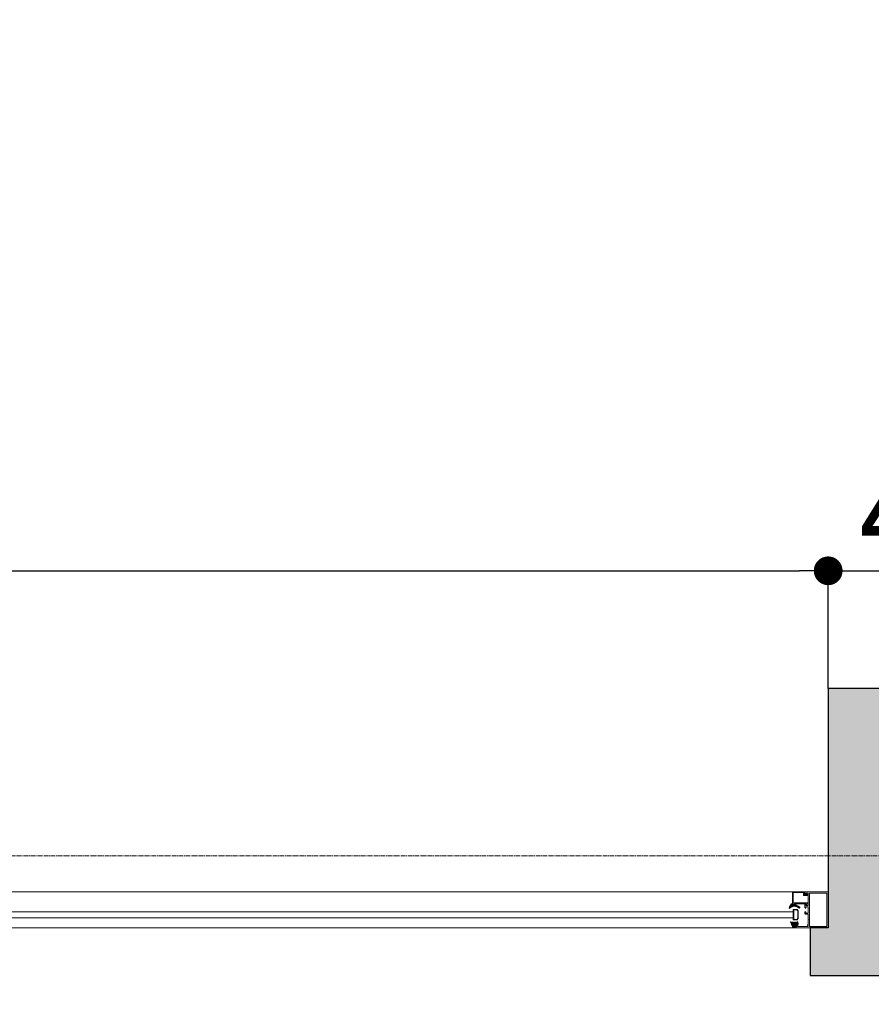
# Model space of a CAD drawing. Header units: feet. Extents: x 1537802 to 2072561, y 4461723 to 4732600.
# Tile 49 of 113: x 1846306 to 1847729, y 4637932 to 4639577. Entities that reach past the tile are written whole.
import ezdxf

# ---------------------------------------------------------------- set-up
doc = ezdxf.new("R2010")
doc.units = ezdxf.units.FT
doc.header["$MEASUREMENT"] = 0
doc.header["$PDMODE"] = 98
doc.header["$PDSIZE"] = 0.3
doc.linetypes.add('CENTER2', pattern=[1.125, 0.75, -0.125, 0.125, -0.125])
doc.layers.add('CAM', color=154, linetype='Continuous')
doc.layers.add('ZOMEBI', color=20, linetype='Continuous')
doc.layers.add('gor', color=251, linetype='Continuous', lineweight=5)
doc.dimstyles.new('ZO M100 Ark', dxfattribs={"dimscale": 8, "dimtxt": 8, "dimasz": 3, "dimexe": 0.5, "dimexo": 0, "dimgap": 2, "dimtad": 1, "dimtoh": 1, "dimdec": 0, "dimlfac": 10, "dimzin": 9, "dimtxsty": 'Standard', "dimblk": 'OBLIQUE', "dimcen": 2.5085, "dimdle": 0.5, "dimclrd": 20, "dimclre": 20, "dimclrt": 20, "dimadec": 0, "dimazin": 0, "dimtfac": 1, "dimtdec": 0, "dimtofl": 0, "dimtmove": 0, "dimatfit": 3, "dimfxl": 1, "dimarcsym": 0})

# ---------------------------------------------------------------- blocks, each defined once
blk = doc.blocks.new('_Dot')
at = {"color": 0, "linetype": 'ByBlock', "lineweight": -2}
blk.add_line((-0.5, 0), (-1, 0), dxfattribs=at)
at = {"color": 0, "linetype": 'ByBlock', "lineweight": 40, "const_width": 0.5}
blk.add_lwpolyline([(-0.25, 0, 1), (0.25, 0, 1)], format="xyb", close=True, dxfattribs=at)
blk = doc.blocks.new('*D5669')
at = {"layer": 'Defpoints', "color": 0, "lineweight": 30, "transparency": 16777216}
for p in [(1847656.9, 4638656.2), (1843356.9, 4638459.8), (1847656.9, 4638459.8)]:
    blk.add_point(p, dxfattribs=at)
at = {"layer": 'ZOMEBI', "color": 5, "lineweight": -2, "transparency": 16777216}
for p, q in [((1843356.9, 4638459.8), (1843356.9, 4638676.2)), ((1847656.9, 4638459.8), (1847656.9, 4638676.2)), ((1843404.9, 4638656.2), (1847608.9, 4638656.2))]:
    blk.add_line(p, q, dxfattribs=at)
at = {"layer": 'ZOMEBI', "color": 5, "lineweight": -2, "transparency": 16777216, "xscale": 48, "yscale": 48, "zscale": 48, "rotation": 180}
blk.add_blockref('_Dot', (1843356.9, 4638656.2), dxfattribs=at)
at = {"layer": 'ZOMEBI', "color": 5, "lineweight": -2, "transparency": 16777216, "xscale": 48, "yscale": 48, "zscale": 48}
blk.add_blockref('_Dot', (1847656.9, 4638656.2), dxfattribs=at)
at = {"layer": 'ZOMEBI', "color": 5, "lineweight": 5, "transparency": 16777216, "insert": (1845506.9, 4638757.4), "char_height": 160, "attachment_point": 5}
blk.add_mtext('4300', dxfattribs=at)
blk = doc.blocks.new('*D5670')
at = {"layer": 'Defpoints', "color": 0, "lineweight": 30, "transparency": 16777216}
for p in [(1848116.9, 4638656.2), (1847656.9, 4638459.8), (1848116.9, 4638459.8)]:
    blk.add_point(p, dxfattribs=at)
at = {"layer": 'ZOMEBI', "color": 5, "lineweight": -2, "transparency": 16777216}
for p, q in [((1847656.9, 4638459.8), (1847656.9, 4638676.2)), ((1848116.9, 4638459.8), (1848116.9, 4638676.2)), ((1847704.9, 4638656.2), (1848068.9, 4638656.2))]:
    blk.add_line(p, q, dxfattribs=at)
at = {"layer": 'ZOMEBI', "color": 5, "lineweight": -2, "transparency": 16777216, "xscale": 48, "yscale": 48, "zscale": 48, "rotation": 180}
blk.add_blockref('_Dot', (1847656.9, 4638656.2), dxfattribs=at)
at = {"layer": 'ZOMEBI', "color": 5, "lineweight": -2, "transparency": 16777216, "xscale": 48, "yscale": 48, "zscale": 48}
blk.add_blockref('_Dot', (1848116.9, 4638656.2), dxfattribs=at)
at = {"layer": 'ZOMEBI', "color": 5, "lineweight": 5, "transparency": 16777216, "insert": (1847886.9, 4638757.4), "char_height": 160, "attachment_point": 5}
blk.add_mtext('460', dxfattribs=at)

msp = doc.modelspace()

# ---------------------------------------------------------------- hatches: boundary and pattern name
at = {"lineweight": 0}
h = msp.add_hatch(dxfattribs=at)
h.set_pattern_fill('AR-CONC', color=256, scale=30)
h.set_pattern_definition([(50, (1722928.16, 4665858.79), (215.17805, -18.82564), [22.5, -247.5]), (355, (1722928.16, 4665858.79), (-41.6254, 225.65764), [18, -198]), (100.45144, (1722946.1, 4665857.22), (173.55265, 206.832), [19.12206, -210.34263]), (46.1842, (1722928.16, 4665918.8), (320.1724, -49.6558), [33.75, -371.25]), (96.63564, (1722954.84, 4665914.65), (280.3986, 292.2356), [28.6831, -315.5141]), (351.18416, (1722928.16, 4665918.8), (280.3986, 292.2356), [27, -297]), (21, (1722958.16, 4665903.79), (179.07212, -120.78567), [22.5, -247.5]), (326, (1722958.16, 4665903.79), (72.9946, 217.545), [18, -198]), (71.45144, (1722973.08, 4665893.72), (252.0667, 96.75935), [19.12206, -210.34263]), (37.5, (1722928.16, 4665858.79), (3.647957, 99.868156), [0, -195.6, 0, -201, 0, -198.75]), (7.5, (1722928.16, 4665858.79), (78.92086, 118.323514), [0, -114.6, 0, -191.1, 0, -75.75]), (327.5, (1722861.26, 4665858.79), (160.14673, -6.76646), [0, -75, 0, -234, 0, -310.5]), (317.5, (1722831.26, 4665858.79), (174.95585, 30.0315), [0, -97.5, 0, -155.4, 0, -220.5])])
edge = h.paths.add_edge_path()
edge.add_line((1843572.7, 4647234.4), (1843429.6, 4647234.4))
edge.add_line((1843429.6, 4647234.4), (1843429.6, 4647124.1))
edge.add_line((1843429.6, 4647124.1), (1843339.6, 4647355.3))
edge.add_line((1843339.6, 4647355.3), (1843339.6, 4647234.4))
edge.add_line((1843339.6, 4647234.4), (1843172.7, 4647234.4))
edge.add_line((1843172.7, 4647234.4), (1843172.7, 4644409.8))
edge.add_line((1843172.7, 4644409.8), (1842286.9, 4644409.8))
edge.add_arc((1842286.9, 4644309.8), 100, 90, 180)
edge.add_line((1842186.9, 4644309.8), (1842186.9, 4638079.8))
edge.add_arc((1842286.9, 4638079.8), 100, 180, 270)
edge.add_line((1842286.9, 4637979.8), (1843366.9, 4637979.8))
edge.add_line((1843366.9, 4637979.8), (1843366.9, 4638059.8))
edge.add_line((1843366.9, 4638059.8), (1843356.9, 4638059.8))
edge.add_line((1843356.9, 4638059.8), (1843356.9, 4638459.8))
edge.add_line((1843356.9, 4638459.8), (1842536.9, 4638459.8))
edge.add_line((1842536.9, 4638459.8), (1842536.9, 4644059.8))
edge.add_line((1842536.9, 4644059.8), (1849460.5, 4644059.8))
edge.add_line((1849460.5, 4644059.8), (1849695.8, 4643824.5))
edge.add_line((1849695.8, 4643824.5), (1849978.7, 4644107.3))
edge.add_line((1849978.7, 4644107.3), (1849879.7, 4644206.3))
edge.add_line((1849879.7, 4644206.3), (1850933.3, 4645259.9))
edge.add_line((1850933.3, 4645259.9), (1851095.9, 4645097.3))
edge.add_line((1851095.9, 4645097.3), (1851166.6, 4645168))
edge.add_line((1851166.6, 4645168), (1851004, 4645330.6))
edge.add_line((1851004, 4645330.6), (1851159.6, 4645486.2))
edge.add_line((1851159.6, 4645486.2), (1850982.8, 4645663))
edge.add_line((1850982.8, 4645663), (1849568.6, 4644248.7))
edge.add_line((1849568.6, 4644248.7), (1849334.9, 4644482.4))
edge.add_line((1849334.9, 4644482.4), (1849334.9, 4646575.1))
edge.add_line((1849334.9, 4646575.1), (1851894.9, 4646575.1))
edge.add_line((1851894.9, 4646575.1), (1851583.8, 4646264))
edge.add_line((1851583.8, 4646264), (1851760.6, 4646087.2))
edge.add_line((1851760.6, 4646087.2), (1851993.9, 4646320.6))
edge.add_line((1851993.9, 4646320.6), (1852842.5, 4645472))
edge.add_line((1852842.5, 4645472), (1851852.5, 4644482.1))
edge.add_line((1851852.5, 4644482.1), (1851824.2, 4644510.4))
edge.add_line((1851824.2, 4644510.4), (1851753.5, 4644439.7))
edge.add_line((1851753.5, 4644439.7), (1851852.5, 4644340.7))
edge.add_line((1851852.5, 4644340.7), (1852913.2, 4645401.3))
edge.add_line((1852913.2, 4645401.3), (1855699.2, 4642615.3))
edge.add_line((1855699.2, 4642615.3), (1854638.5, 4641554.7))
edge.add_line((1854638.5, 4641554.7), (1854709.2, 4641484))
edge.add_line((1854709.2, 4641484), (1855769.9, 4642544.6))
edge.add_line((1855769.9, 4642544.6), (1856236.6, 4642077.9))
edge.add_line((1856236.6, 4642077.9), (1856519.4, 4642360.8))
edge.add_line((1856519.4, 4642360.8), (1857375, 4643216.4))
edge.add_line((1857375, 4643216.4), (1858207.4, 4643216.4))
edge.add_line((1858207.4, 4643216.4), (1858207.4, 4641264.8))
edge.add_line((1858207.4, 4641264.8), (1857615.4, 4641264.8))
edge.add_line((1857615.4, 4641264.8), (1857059.6, 4641820.6))
edge.add_line((1857059.6, 4641820.6), (1856776.8, 4641537.8))
edge.add_line((1856776.8, 4641537.8), (1857802.1, 4640512.5))
edge.add_line((1857802.1, 4640512.5), (1857448.5, 4640158.9))
edge.add_line((1857448.5, 4640158.9), (1857547.5, 4640059.9))
edge.add_line((1857547.5, 4640059.9), (1857589.9, 4640017.5))
edge.add_line((1857589.9, 4640017.5), (1857731.3, 4639876.1))
edge.add_line((1857731.3, 4639876.1), (1858407.4, 4640553))
edge.add_line((1858407.4, 4640553), (1858407.4, 4643607.7))
edge.add_line((1858407.4, 4643607.7), (1858207.4, 4643607.7))
edge.add_line((1858207.4, 4643607.7), (1858207.4, 4643366.4))
edge.add_line((1858207.4, 4643366.4), (1857312.9, 4643366.4))
edge.add_line((1857312.9, 4643366.4), (1856413.4, 4642466.8))
edge.add_line((1856413.4, 4642466.8), (1855746, 4643134.2))
edge.add_line((1855746, 4643134.2), (1857069.5, 4644457.7))
edge.add_line((1857069.5, 4644457.7), (1858207.4, 4644457.7))
edge.add_line((1858207.4, 4644457.7), (1858207.4, 4644407.7))
edge.add_line((1858207.4, 4644407.7), (1858407.4, 4644407.7))
edge.add_line((1858407.4, 4644407.7), (1858407.4, 4644807.7))
edge.add_line((1858407.4, 4644807.7), (1858207.4, 4644807.7))
edge.add_line((1858207.4, 4644807.7), (1858207.4, 4644587.7))
edge.add_line((1858207.4, 4644587.7), (1856991.1, 4644587.7))
edge.add_line((1856991.1, 4644587.7), (1855641.8, 4643238.4))
edge.add_line((1855641.8, 4643238.4), (1852702.5, 4646177.7))
edge.add_line((1852702.5, 4646177.7), (1853262.5, 4646177.7))
edge.add_line((1853262.5, 4646177.7), (1853262.5, 4646337.7))
edge.add_line((1853262.5, 4646337.7), (1854957.4, 4646337.7))
edge.add_line((1854957.4, 4646337.7), (1854957.4, 4646737.7))
edge.add_line((1854957.4, 4646737.7), (1849334.9, 4646737.7))
edge.add_line((1849334.9, 4646737.7), (1849334.9, 4647234.4))
edge.add_line((1849334.9, 4647234.4), (1849191.8, 4647234.4))
edge.add_line((1849191.8, 4647234.4), (1849191.8, 4647124.1))
edge.add_line((1849191.8, 4647124.1), (1849101.8, 4647355.3))
edge.add_line((1849101.8, 4647355.3), (1849101.8, 4647234.4))
edge.add_line((1849101.8, 4647234.4), (1848934.9, 4647234.4))
edge.add_line((1848934.9, 4647234.4), (1848934.9, 4644409.8))
edge.add_line((1848934.9, 4644409.8), (1843572.7, 4644409.8))
edge.add_line((1843572.7, 4644409.8), (1843572.7, 4647234.4))
h.paths.add_polyline_path([(1858407.4, 4645607.7), (1858407.4, 4646737.7), (1856887.4, 4646737.7), (1856887.4, 4646337.7), (1858007.4, 4646337.7), (1858007.4, 4646137.7), (1858207.4, 4646137.7), (1858207.4, 4645607.7)], flags=17)
h.paths.add_polyline_path([(1852296.9, 4637959.8), (1852296.9, 4638459.8), (1852836.9, 4638459.8), (1853190.5, 4638106.3), (1852933.6, 4637849.4), (1852922.2, 4637860.8), (1852809, 4637747.7), (1852596.9, 4637959.8)])
h.paths.add_polyline_path([(1853231.4, 4640288.9), (1853556.7, 4640614.2), (1853768.8, 4640402.1), (1853443.5, 4640076.8)], flags=17)
h.paths.add_polyline_path([(1847656.9, 4638459.8), (1847656.9, 4638059.8), (1847626.9, 4638059.8), (1847626.9, 4637979.8), (1848116.9, 4637979.8), (1848116.9, 4638459.8)], flags=17)
edge = h.paths.add_edge_path()
edge.add_line((1855532.2, 4638242.6), (1855793.9, 4637981))
edge.add_arc((1856002.5, 4638274.5), 360, 234.5931, 395.4069)
edge.add_line((1856295.9, 4638483.1), (1856034.3, 4638744.7))
edge.add_line((1856034.3, 4638744.7), (1855532.2, 4638242.6))
edge = h.paths.add_edge_path()
edge.add_line((1861544.2, 4648041.9), (1859684.4, 4648041.9))
edge.add_line((1859684.4, 4648041.9), (1859684.4, 4640891.9))
edge.add_line((1859684.4, 4640891.9), (1859484.2, 4640828.5))
edge.add_arc((1860008.6, 4640924.4), 533.1, 190.365, 267.3798)
edge.add_line((1859984.2, 4640391.9), (1860084.2, 4640391.9))
edge.add_line((1860084.2, 4640391.9), (1860084.2, 4640941.9))
edge.add_line((1860084.2, 4640941.9), (1859984.2, 4640941.9))
edge.add_line((1859984.2, 4640941.9), (1859984.2, 4643341.9))
edge.add_line((1859984.2, 4643341.9), (1862564.2, 4643341.9))
edge.add_line((1862564.2, 4643341.9), (1862564.2, 4643441.9))
edge.add_line((1862564.2, 4643441.9), (1859984.2, 4643441.9))
edge.add_line((1859984.2, 4643441.9), (1859984.2, 4645371.9))
edge.add_line((1859984.2, 4645371.9), (1863274.2, 4645371.9))
edge.add_line((1863274.2, 4645371.9), (1863274.2, 4645471.9))
edge.add_line((1863274.2, 4645471.9), (1859984.2, 4645471.9))
edge.add_line((1859984.2, 4645471.9), (1859984.2, 4647571.9))
edge.add_line((1859984.2, 4647571.9), (1860144.2, 4647571.9))
edge.add_line((1860144.2, 4647571.9), (1860144.2, 4647741.9))
edge.add_line((1860144.2, 4647741.9), (1861544.2, 4647741.9))
edge.add_line((1861544.2, 4647741.9), (1861544.2, 4648041.9))
h.paths.add_polyline_path([(1862044.2, 4648041.9), (1862044.2, 4647741.9), (1864084.2, 4647741.9), (1864084.2, 4647541.9), (1864194.2, 4647541.9), (1864194.2, 4645471.9), (1864074.2, 4645471.9), (1864074.2, 4645371.9), (1864194.2, 4645371.9), (1864194.2, 4640891.9), (1864084.2, 4640891.9), (1864084.2, 4640391.9), (1864644.2, 4640391.9), (1864644.2, 4640891.9), (1864534.2, 4640891.9), (1864534.2, 4647531.9), (1864654.2, 4647531.9), (1864654.2, 4647741.9), (1868614.2, 4647741.9), (1868614.2, 4647541.9), (1868734.2, 4647541.9), (1868734.2, 4640891.9), (1868614.2, 4640891.9), (1868614.2, 4640391.9), (1869134.2, 4640391.9), (1869134.2, 4640891.9), (1869034.2, 4640891.9), (1869034.2, 4647521.9), (1869114.2, 4647521.9), (1869114.2, 4647741.9), (1869614.2, 4647741.9), (1869614.2, 4647891.9), (1869589.2, 4647891.9), (1869589.2, 4648041.9), (1869489.2, 4648041.9), (1869489.2, 4648571.9), (1869089.2, 4648571.9), (1869089.2, 4648041.9)])
h.paths.add_polyline_path([(1871929.2, 4648041.9), (1871929.2, 4652371.9), (1869089.2, 4652371.9), (1869089.2, 4649431.9), (1869289.2, 4649431.9), (1869289.2, 4651971.9), (1869489.2, 4651971.9), (1869489.2, 4652171.9), (1871529.2, 4652171.9), (1871529.2, 4651971.9), (1871729.2, 4651971.9), (1871729.2, 4648041.9), (1870389.2, 4648041.9), (1870389.2, 4647891.9), (1870364.2, 4647891.9), (1870364.2, 4647741.9), (1873134.2, 4647741.9), (1873134.2, 4647541.9), (1873244.2, 4647541.9), (1873244.2, 4640891.9), (1873134.2, 4640891.9), (1873134.2, 4640391.9), (1873624.2, 4640391.9), (1873624.2, 4640891.9), (1873524.2, 4640891.9), (1873524.2, 4647541.9), (1873614.2, 4647541.9), (1873614.2, 4647741.9), (1877584.2, 4647741.9), (1877584.2, 4647541.9), (1877674.2, 4647541.9), (1877674.2, 4640891.9), (1877574.2, 4640891.9), (1877574.2, 4640391.9), (1878104.2, 4640391.9), (1878104.2, 4641001.9), (1877984.2, 4641001.9), (1877984.2, 4643401.9), (1880454.2, 4643401.9), (1880454.2, 4644211.9), (1880354.2, 4644211.9), (1880354.2, 4643501.9), (1877984.2, 4643501.9), (1877984.2, 4645587.3), (1878814.2, 4645587.3), (1878814.2, 4645687.3), (1877984.2, 4645687.3), (1877984.2, 4647541.9), (1878104.2, 4647541.9), (1878104.2, 4647741.9), (1879784.2, 4647741.9), (1879784.2, 4645687.3), (1879684.2, 4645687.3), (1879684.2, 4645587.3), (1879954.2, 4645587.3), (1879954.2, 4645687.3), (1879884.2, 4645687.3), (1879884.2, 4647741.9), (1880684.2, 4647741.9), (1880684.2, 4647541.9), (1881024.2, 4647541.9), (1882162.8, 4645687.3), (1880824.2, 4645687.3), (1880824.2, 4645587.3), (1882224.2, 4645587.3), (1884984.2, 4641091.9), (1884984.2, 4640891.9), (1884044.2, 4640891.9), (1884044.2, 4640391.9), (1885744.2, 4640391.9), (1885744.2, 4640451.9), (1881084.3, 4648041.9)])
h.paths.add_polyline_path([(1883194.2, 4640391.9), (1883194.2, 4640731.9), (1882354.2, 4640731.9), (1882354.2, 4640391.9)], flags=17)
at = {"layer": 'gor', "lineweight": 9}
h = msp.add_hatch(dxfattribs=at)
h.set_pattern_fill('ANSI37', color=256, scale=0.545448, angle=450, style=0)
h.set_pattern_definition([(315, (1831549.66, 4643158.9971), (1.22456526, 1.22456526), []), (45, (1831549.66, 4643158.9971), (-1.22456526, 1.22456526), [])])
h.paths.add_polyline_path([(1847605, 4638094.5), (1847608.6, 4638092.7, 0.556642), (1847609.3, 4638093.2), (1847609.3, 4638094.2, 0.273399), (1847609, 4638094.8), (1847601.7, 4638098.8, 0.51413), (1847600.7, 4638098.4), (1847600.6, 4638097.8), (1847596.9, 4638097.8), (1847596.8, 4638099.4, 0.651549), (1847595.8, 4638099.7, 0.097661), (1847591.5, 4638092.6, 0.81914), (1847592.2, 4638092.2, -0.331465)])
h = msp.add_hatch(dxfattribs=at)
h.set_pattern_fill('ANSI37', color=256, scale=0.545448, angle=450, style=0)
h.set_pattern_definition([(135, (1829601.3903, 4639953.1134), (-1.22456526, -1.22456526), []), (225, (1829601.3903, 4639953.1134), (1.22456526, -1.22456526), [])])
edge = h.paths.add_edge_path()
edge.add_line((1847599.1, 4638068.5), (1847600, 4638067.3))
edge.add_arc((1847599.8, 4638067.2), 0.218, -90, 35, ccw=False)
edge.add_line((1847599.8, 4638067), (1847598.8, 4638067))
edge.add_line((1847598.8, 4638067), (1847597.3, 4638068.9))
edge.add_arc((1847597.1, 4638068.7), 0.273, 40, 215)
edge.add_line((1847596.8, 4638068.5), (1847597.7, 4638067.3))
edge.add_arc((1847597.5, 4638067.2), 0.218, -90, 35, ccw=False)
edge.add_line((1847597.5, 4638067), (1847597.1, 4638067))
edge.add_arc((1847597.1, 4638068.6), 1.64, 215, 270, ccw=False)
edge.add_line((1847595.8, 4638067.7), (1847594.4, 4638069.7))
edge.add_arc((1847594.1, 4638069.4), 0.436, 35, 205)
edge.add_line((1847593.7, 4638069.2), (1847594.8, 4638067.1))
edge.add_arc((1847579.7, 4638059.9), 16.8, 15.9704, 25.5714, ccw=False)
edge.add_arc((1847596.2, 4638064.6), 0.436, 195.9704, 270)
edge.add_line((1847596.2, 4638064.2), (1847596.7, 4638064.2))
edge.add_line((1847596.7, 4638064.2), (1847596.7, 4638065.3))
edge.add_line((1847596.7, 4638065.3), (1847599.1, 4638065.3))
edge.add_arc((1847599.1, 4638064.7), 0.545, 0, 90.1318, ccw=False)
edge.add_line((1847599.7, 4638064.7), (1847599.7, 4638064.1))
edge.add_line((1847599.7, 4638064.1), (1847598.9, 4638064.1))
edge.add_arc((1847598.9, 4638064), 0.109, 90, 191.9061)
edge.add_arc((1847600.3, 4638064.2), 1.51, 188.4244, 271.4637)
edge.add_line((1847600.4, 4638062.7), (1847601.2, 4638062.7))
edge.add_line((1847601.2, 4638062.7), (1847602.3, 4638062.7))
edge.add_arc((1847602.3, 4638064.2), 1.53, 268.7538, 350.6709)
edge.add_arc((1847603.7, 4638064), 0.109, 347.2335, 450)
edge.add_line((1847603.7, 4638064.1), (1847603, 4638064.1))
edge.add_line((1847603, 4638064.1), (1847603, 4638064.7))
edge.add_arc((1847603.5, 4638064.7), 0.545, 90, 180, ccw=False)
edge.add_line((1847603.5, 4638065.3), (1847606.8, 4638065.3))
edge.add_arc((1847606.8, 4638065.5), 0.218, 270, 360)
edge.add_line((1847607, 4638065.5), (1847607, 4638067.2))
edge.add_arc((1847606.8, 4638067.2), 0.218, 0, 100.3903)
edge.add_arc((1847607.5, 4638063.8), 3.7, 100.3903, 128.3351)
edge.add_arc((1847604.8, 4638067.1), 0.545, 235, 308.3351, ccw=False)
edge.add_line((1847604.5, 4638066.7), (1847604.5, 4638066.7))
edge.add_arc((1847604.6, 4638066.9), 0.218, 145, 235, ccw=False)
edge.add_line((1847604.4, 4638067), (1847606, 4638069.2))
edge.add_arc((1847605.6, 4638069.4), 0.436, 335, 505)
edge.add_line((1847605.2, 4638069.7), (1847603.6, 4638067.3))
edge.add_arc((1847603.4, 4638067.4), 0.218, 220, 325, ccw=False)
edge.add_line((1847603.2, 4638067.2), (1847601.8, 4638068.9))
edge.add_arc((1847601.6, 4638068.7), 0.273, 40, 215)
edge.add_line((1847601.4, 4638068.5), (1847602.2, 4638067.3))
edge.add_arc((1847602.1, 4638067.2), 0.218, -90, 35, ccw=False)
edge.add_line((1847602.1, 4638067), (1847601.1, 4638067))
edge.add_line((1847601.1, 4638067), (1847599.6, 4638068.9))
edge.add_arc((1847599.3, 4638068.7), 0.273, 40, 215)
edge = h.paths.add_edge_path(flags=16)
edge.add_arc((1847601.8, 4638063.9), 0.327, -88.2055, 0, ccw=False)
edge.add_arc((1847601.3, 4638085.7), 22.1, 268.7015, 271.2985, ccw=False)
edge.add_arc((1847600.8, 4638063.9), 0.327, 180, 268.2055, ccw=False)
edge.add_line((1847600.5, 4638063.9), (1847600.5, 4638065.1))
edge.add_arc((1847600.8, 4638065.1), 0.327, 90, 180, ccw=False)
edge.add_line((1847600.8, 4638065.4), (1847601.8, 4638065.4))
edge.add_arc((1847601.8, 4638065.1), 0.327, 0, 90, ccw=False)
edge.add_line((1847602.1, 4638065.1), (1847602.1, 4638063.9))

# ---------------------------------------------------------------- linework, layer by layer
at = {"lineweight": 30, "elevation": -26089.3}
msp.add_lwpolyline([(1847656.9, 4638459.8), (1847656.9, 4638059.8), (1847626.9, 4638059.8), (1847626.9, 4637979.8), (1848116.9, 4637979.8), (1848116.9, 4638459.8)], close=True, dxfattribs=at)
at = {"color": 204, "linetype": 'CENTER2', "lineweight": 9, "ltscale": 10, "elevation": -26089.3}
msp.add_lwpolyline([(1836345.8, 4638179.8), (1886108, 4638179.8)], dxfattribs=at)
at = {"linetype": 'ByBlock', "lineweight": 9, "ltscale": 0.5, "elevation": -26089.3}
for points in [[(1843356.9, 4638059.8), (1843356.9, 4638119.8), (1847656.9, 4638119.8), (1847656.9, 4638059.8)], [(1846015.5, 4638076.5), (1847598.5, 4638076.5), (1847598.5, 4638086.5), (1846015.5, 4638086.5)]]:
    msp.add_lwpolyline(points, close=True, dxfattribs=at)
at = {"lineweight": 9, "elevation": -26089.3}
msp.add_lwpolyline([(1847656.9, 4638059.8), (1847597.4, 4638059.8, -0.414214), (1847597.2, 4638060), (1847597.2, 4638064.7, -0.414216), (1847597.7, 4638065.3), (1847598.8, 4638065.3, -0.341994), (1847599.8, 4638064.5, -0.490316), (1847599.7, 4638064.4), (1847598.6, 4638064.4), (1847598.6, 4638061.5), (1847604, 4638061.5), (1847604, 4638064.4), (1847603.2, 4638064.4, -0.490316), (1847603.1, 4638064.5, -0.341994), (1847604, 4638065.3), (1847605.4, 4638065.3), (1847605.4, 4638064.6), (1847606.4, 4638064.6), (1847606.4, 4638063.5), (1847605.4, 4638063.5), (1847605.4, 4638062), (1847623.6, 4638062), (1847623.6, 4638063.5), (1847622.5, 4638063.5), (1847622.5, 4638064.6), (1847623.6, 4638064.6), (1847623.6, 4638073.1), (1847624.1, 4638073.7), (1847623.6, 4638074.2), (1847623.6, 4638082.7), (1847619, 4638082.7, -0.414214), (1847617.9, 4638083.8), (1847617.9, 4638085.4, -0.414214), (1847618.7, 4638086.2), (1847619.4, 4638086.2), (1847619.4, 4638084.2), (1847623.6, 4638084.2), (1847623.6, 4638094.7), (1847619.4, 4638094.7), (1847619.4, 4638092.7), (1847618.7, 4638092.7, -0.414214), (1847617.9, 4638093.5), (1847617.9, 4638094.9), (1847617.9, 4638098.5, -0.414214), (1847619, 4638099.6), (1847619.8, 4638099.6), (1847619.8, 4638096.9), (1847623.6, 4638096.9), (1847623.6, 4638106.7), (1847624.1, 4638107.3), (1847623.6, 4638107.8), (1847623.6, 4638117.6), (1847619.8, 4638117.6), (1847619.8, 4638114.9), (1847619, 4638114.9, -0.414214), (1847617.9, 4638116), (1847617.9, 4638119.8), (1847656.9, 4638119.8), (1847656.9, 4638059.8)], format="xyb", dxfattribs=at)
msp.add_lwpolyline([(1847617.1, 4638115.2, 0.414214), (1847617.6, 4638114.7), (1847620.2, 4638114.7), (1847620.7, 4638115.5, -0.414205), (1847621.1, 4638115.6), (1847622.7, 4638114.7, -0.772881), (1847622.4, 4638113.4), (1847616.3, 4638113.4, -0.414231), (1847615.8, 4638113.9), (1847615.8, 4638118.5), (1847598.4, 4638118.5), (1847598.4, 4638101.1), (1847622.7, 4638101.1, -0.414214), (1847623.1, 4638100.8), (1847623.1, 4638100.4, -0.256041), (1847622.9, 4638100.2), (1847620.6, 4638098.7, -0.538245), (1847620.2, 4638098.9), (1847620.2, 4638099.8), (1847613.3, 4638099.8), (1847613, 4638099.5), (1847612.6, 4638099.8), (1847606, 4638099.8), (1847605.7, 4638099.5), (1847605.4, 4638099.8), (1847600.6, 4638099.8), (1847600.6, 4638099.7, -0.371334), (1847600.2, 4638099.2), (1847598.4, 4638099), (1847597.5, 4638099, -0.413739), (1847597.2, 4638099.3), (1847597.2, 4638119.3, -0.414214), (1847597.7, 4638119.8), (1847617.1, 4638119.8, -0.414214), (1847617.6, 4638119.3), (1847617.6, 4638119, -0.414214), (1847617.1, 4638118.5), (1847617.1, 4638118.5)], format="xyb", close=True, dxfattribs=at)
msp.add_lwpolyline([(1847654.7, 4638117.6), (1847625.8, 4638117.6), (1847625.8, 4638062), (1847654.7, 4638062), (1847654.7, 4638117.6)], dxfattribs=at)
at = {"layer": 'CAM', "lineweight": 9, "elevation": -26089.3}
for points in [[(1847598.5, 4638090.3), (1847598.5, 4638072.8), (1847604.8, 4638072.8), (1847606.9, 4638075), (1847606.9, 4638088.1), (1847604.8, 4638090.3)], [(1847599.3, 4638089.5), (1847604.5, 4638089.5), (1847606.2, 4638087.8), (1847606.2, 4638075.3), (1847604.5, 4638073.6), (1847599.3, 4638073.6)]]:
    msp.add_lwpolyline(points, close=True, dxfattribs=at)
at = {"layer": 'gor', "lineweight": 9, "elevation": -26089.3}
for points in [[(1847609, 4638094.8), (1847601.7, 4638098.8, 0.51413), (1847600.7, 4638098.4), (1847600.6, 4638097.8), (1847596.9, 4638097.8), (1847596.8, 4638099.4, 0.651549), (1847595.8, 4638099.7, 0.097661), (1847591.5, 4638092.6, 0.81914), (1847592.2, 4638092.2, -0.331465), (1847605, 4638094.5), (1847608.6, 4638092.7, 0.556642), (1847609.3, 4638093.2), (1847609.3, 4638094.2, 0.273399)], [(1847599.1, 4638068.5), (1847600, 4638067.3, -0.606815), (1847599.8, 4638067), (1847598.8, 4638067), (1847597.3, 4638068.9, 0.957292), (1847596.8, 4638068.5), (1847597.7, 4638067.3, -0.606815), (1847597.5, 4638067), (1847597.1, 4638067, -0.244698), (1847595.8, 4638067.7), (1847594.4, 4638069.7, 0.916331), (1847593.7, 4638069.2), (1847594.8, 4638067.1, -0.041917), (1847595.8, 4638064.5, 0.334739), (1847596.2, 4638064.2), (1847596.7, 4638064.2), (1847596.7, 4638065.3), (1847599.1, 4638065.3, -0.414887), (1847599.7, 4638064.7), (1847599.7, 4638064.1), (1847598.9, 4638064.1, 0.476473), (1847598.8, 4638064, 0.379062), (1847600.4, 4638062.7), (1847601.2, 4638062.7), (1847602.3, 4638062.7, 0.373473), (1847603.8, 4638064, 0.481087), (1847603.7, 4638064.1), (1847603, 4638064.1), (1847603, 4638064.7, -0.414214), (1847603.5, 4638065.3), (1847606.8, 4638065.3, 0.414214), (1847607, 4638065.5), (1847607, 4638067.2, 0.468383), (1847606.8, 4638067.4, 0.12254), (1847605.2, 4638066.7, -0.331373), (1847604.5, 4638066.7), (1847604.5, 4638066.7, -0.414214), (1847604.4, 4638067), (1847606, 4638069.2, 0.916331), (1847605.2, 4638069.7), (1847603.6, 4638067.3, -0.493145), (1847603.2, 4638067.2), (1847601.8, 4638068.9, 0.957292), (1847601.4, 4638068.5), (1847602.2, 4638067.3, -0.606815), (1847602.1, 4638067), (1847601.1, 4638067), (1847599.6, 4638068.9, 0.957292)], [(1847602.1, 4638063.9, -0.40507), (1847601.8, 4638063.6, -0.011332), (1847600.8, 4638063.6, -0.40507), (1847600.5, 4638063.9), (1847600.5, 4638065.1, -0.414214), (1847600.8, 4638065.4), (1847601.8, 4638065.4, -0.414214), (1847602.1, 4638065.1)]]:
    msp.add_lwpolyline(points, format="xyb", close=True, dxfattribs=at)

# ---------------------------------------------------------------- dimensions: what is measured, and where the dimension line sits
at = {"layer": 'ZOMEBI', "color": 3, "lineweight": 5}
for base, p1, p2, picture, middle in [((1847656.9, 4638656.2, -26089.3), (1843356.9, 4638459.8, -26089.3), (1847656.9, 4638459.8, -26089.3), '*D5669', (1845506.9, 4638757.4, -26089.3)), ((1848116.9, 4638656.2, -26089.3), (1847656.9, 4638459.8, -26089.3), (1848116.9, 4638459.8, -26089.3), '*D5670', (1847886.9, 4638757.4, -26089.3))]:
    dim = msp.add_linear_dim(base=base, p1=p1, p2=p2, dimstyle='ZO M100 Ark', override={"dimscale": 40, "dimtxt": 4, "dimasz": 1.2, "dimgap": 0.5, "dimlfac": 1, "dimblk1": 'Dot', "dimblk2": 'Dot', "dimsah": 1, "dimclrd": 5, "dimclre": 5, "dimclrt": 5, "dimfxl": 0.18, "dimarcsym": 1}, dxfattribs=at)
    dim.commit()
    dim.dimension.update_dxf_attribs({"geometry": picture, "text_midpoint": middle})

doc.saveas('drawing.dxf')
